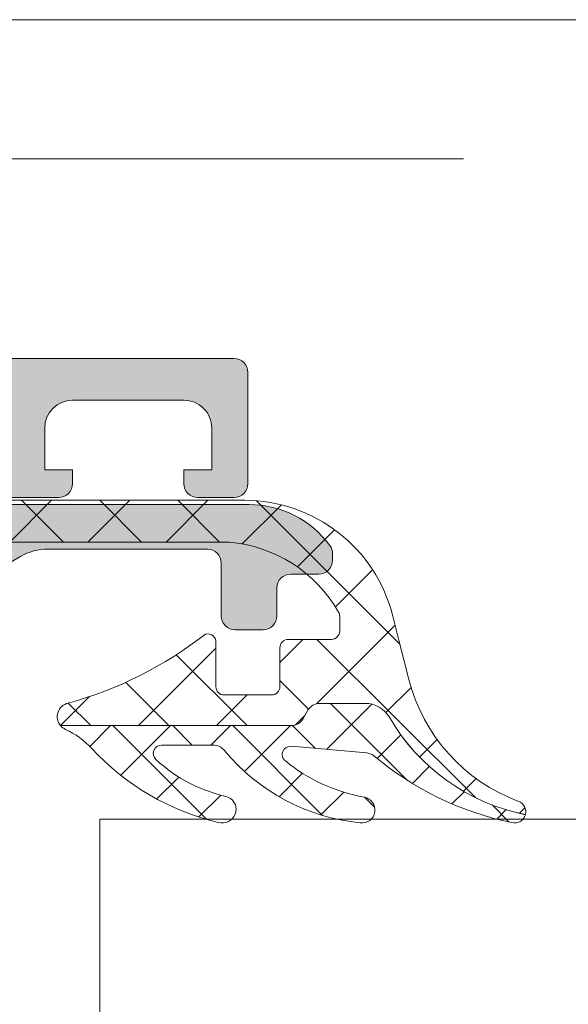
# Model space of a CAD drawing. Header units: millimetres. Extents: x 213386 to 506888, y 183055 to 450952.
# Tile 246 of 256: x 378899 to 378919, y 307937 to 307972. Entities that reach past the tile are written whole.
import ezdxf

# ---------------------------------------------------------------- set-up
doc = ezdxf.new("R2010")
doc.units = ezdxf.units.MM
doc.linetypes.add('ČÁRKOVANÁ', pattern=[19.049999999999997, 12.7, -6.35])
doc.layers.add('FASÁDA DETAILNÍ', color=255, linetype='Continuous', lineweight=0)

msp = doc.modelspace()

# ---------------------------------------------------------------- hatches: boundary and pattern name
at = {"layer": 'FASÁDA DETAILNÍ'}
h = msp.add_hatch(color=256, dxfattribs=at)
edge = h.paths.add_edge_path()
edge.add_arc((378907.1380707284, 307959.4724513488), 0.5000674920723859, 0.0077324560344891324, 89.99226754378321, ccw=False)
edge.add_line((378907.6381382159, 307959.4725188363), (378907.6381382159, 307955.4725188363))
edge.add_arc((378907.1380707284, 307955.4725863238), 0.5000674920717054, 270.0077324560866, 359.99226754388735, ccw=False)
edge.add_line((378907.1381382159, 307954.9725188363), (378905.8380893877, 307954.9725188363))
edge.add_arc((378905.8381262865, 307955.4725557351), 0.5000369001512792, 180.0042279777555, 269.99577202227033, ccw=False)
edge.add_line((378905.3380893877, 307955.4725188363), (378905.3380893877, 307955.9725188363))
edge.add_line((378905.3380893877, 307955.9725188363), (378906.3380893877, 307955.9725188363))
edge.add_line((378906.3380893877, 307955.9725188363), (378906.3380893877, 307957.4725188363))
edge.add_arc((378905.3381263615, 307957.47255581), 0.9999630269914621, 359.9978814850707, 450.0021185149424)
edge.add_line((378905.3380893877, 307958.4725188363), (378901.3380893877, 307958.4725188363))
edge.add_arc((378901.3381662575, 307957.4724419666), 1.000076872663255, 90.00440397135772, 179.9955960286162)
edge.add_line((378900.3380893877, 307957.4725188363), (378900.3380893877, 307955.9725188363))
edge.add_line((378900.3380893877, 307955.9725188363), (378901.3380893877, 307955.9725188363))
edge.add_line((378901.3380893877, 307955.9725188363), (378901.3380893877, 307955.4725188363))
edge.add_arc((378900.8381468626, 307955.4724613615), 0.4999425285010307, -90.0065868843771, 0.006586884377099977, ccw=False)
edge.add_line((378900.8380893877, 307954.9725188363), (378898.0381015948, 307954.9725188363))
edge.add_arc((378898.0381015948, 307955.4725188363), 0.5000000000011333, 180.0000000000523, 270.0000000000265, ccw=False)
edge.add_line((378897.5381015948, 307955.4725188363), (378897.5381015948, 307955.6725188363))
edge.add_arc((378898.0381015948, 307955.6725188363), 0.5000000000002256, 89.99999999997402, 179.9999999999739, ccw=False)
edge.add_line((378898.0381015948, 307956.1725188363), (378898.5381015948, 307956.1725188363))
edge.add_arc((378898.5380664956, 307956.6725539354), 0.500035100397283, 270.0040217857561, 359.9959782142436)
edge.add_line((378899.0381015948, 307956.6725188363), (378899.0381015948, 307957.4725218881))
edge.add_arc((378898.5380850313, 307957.4725053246), 0.5000165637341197, 0.001897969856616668, 89.99810203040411)
edge.add_line((378898.5381015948, 307957.9725218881), (378867.2381076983, 307957.9725218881))
edge.add_line((378867.2381076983, 307957.9725218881), (378861.1996500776, 307957.5401252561))
edge.add_arc((378861.2381061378, 307956.5409055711), 0.9999594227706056, 92.20400286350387, 179.9999999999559)
edge.add_line((378860.238146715, 307956.5409055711), (378860.238146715, 307949.8724533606))
edge.add_arc((378860.738146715, 307949.8724533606), 0.5000000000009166, 180.0000000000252, 269.9999999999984)
edge.add_line((378860.738146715, 307949.3724533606), (378861.638146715, 307949.3724533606))
edge.add_arc((378861.638146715, 307948.8724533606), 0.5000000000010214, 1.1692691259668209e-10, 90.0000000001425, ccw=False)
edge.add_line((378862.138146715, 307948.8724533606), (378862.138146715, 307947.4724518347))
edge.add_arc((378862.2169831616, 307947.2049312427), 0.278895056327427, 106.4198764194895, 181.1645893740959)
edge.add_line((378861.938145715, 307947.1992628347), (378861.938145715, 307946.7456688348))
edge.add_arc((378862.2170138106, 307946.7400081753), 0.2789255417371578, 178.8371299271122, 253.575405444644)
edge.add_line((378862.138146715, 307946.4724648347), (378862.138146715, 307944.5924538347))
edge.add_arc((378861.8381467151, 307944.5924538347), 0.3000000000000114, 270.00000000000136, 360, ccw=False)
edge.add_line((378861.8381467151, 307944.2924538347), (378860.858172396, 307944.2924538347))
edge.add_arc((378860.858172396, 307944.5924538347), 0.2999999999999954, 180.0000000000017, 270.00000000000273, ccw=False)
edge.add_line((378860.558172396, 307944.5924538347), (378860.558172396, 307947.3524518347))
edge.add_arc((378860.438172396, 307947.3524518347), 0.1200000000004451, 359.9999999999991, 450)
edge.add_line((378860.438172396, 307947.4724518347), (378856.138146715, 307947.4724518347))
edge.add_arc((378856.138146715, 307946.9724518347), 0.5000000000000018, 89.9999999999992, 179.9999999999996)
edge.add_line((378855.638146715, 307946.9724518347), (378855.638146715, 307946.2724518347))
edge.add_line((378855.638146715, 307946.2724518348), (378857.0196421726, 307943.8796315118))
edge.add_arc((378856.9000269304, 307943.8105716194), 0.1381197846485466, -90.00000000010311, 29.999999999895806, ccw=False)
edge.add_line((378856.9000269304, 307943.6724518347), (378853.138146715, 307943.6724518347))
edge.add_arc((378853.138146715, 307941.6724518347), 1.999999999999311, 90.00000000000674, 180.0000000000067)
edge.add_line((378851.138146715, 307941.6724518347), (378851.138146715, 307941.104456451))
edge.add_arc((378850.638146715, 307941.104456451), 0.5000000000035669, 325.52092823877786, 359.9999999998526, ccw=False)
edge.add_arc((378846.9286481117, 307943.6519297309), 4.999999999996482, 275.34922800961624, 325.5209282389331, ccw=False)
edge.add_arc((378847.3762664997, 307938.8105784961), 0.1381197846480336, 150.0000000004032, 277.70243749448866, ccw=False)
edge.add_line((378847.2566512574, 307938.8796383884), (378848.638146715, 307941.2724587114))
edge.add_line((378848.638146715, 307941.2724587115), (378848.638146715, 307941.9724587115))
edge.add_arc((378848.138146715, 307941.9724587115), 0.5, 360, 450)
edge.add_line((378848.138146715, 307942.4724587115), (378843.8381210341, 307942.4724587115))
edge.add_arc((378843.8381210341, 307942.3524587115), 0.1199999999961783, 90.00000000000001, 179.9999999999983)
edge.add_line((378843.7181210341, 307942.3524587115), (378843.7181210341, 307939.5924607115))
edge.add_arc((378843.418121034, 307939.5924607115), 0.2999999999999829, -90, 6.252776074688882e-13, ccw=False)
edge.add_line((378843.418121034, 307939.2924607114), (378842.438146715, 307939.2924607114))
edge.add_arc((378842.4381467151, 307939.5924607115), 0.300000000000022, 180.0000000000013, 270, ccw=False)
edge.add_line((378842.138146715, 307939.5924607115), (378842.138146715, 307941.4724717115))
edge.add_arc((378842.0592796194, 307941.740015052), 0.2789255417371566, 286.4245945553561, 361.1628700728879)
edge.add_line((378842.338147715, 307941.7456757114), (378842.338147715, 307942.1992697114))
edge.add_arc((378842.0593102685, 307942.2049381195), 0.2788950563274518, 358.8354106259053, 433.5801235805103)
edge.add_line((378842.138146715, 307942.4724587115), (378842.138146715, 307945.4725171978))
edge.add_line((378842.138146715, 307945.4725171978), (378842.8382190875, 307946.1726200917))
edge.add_line((378842.8382190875, 307946.1726200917), (378843.438225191, 307946.1726200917))
edge.add_line((378843.438225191, 307946.1726200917), (378843.438225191, 307944.5726139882))
edge.add_arc((378843.9382346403, 307944.5726234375), 0.5000094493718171, 180.0010827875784, 269.9989172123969)
edge.add_line((378843.938225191, 307944.0726139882), (378844.3336532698, 307944.0726139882))
edge.add_arc((378844.3336532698, 307944.5726139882), 0.5000000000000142, 270.0000000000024, 285.0000000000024)
edge.add_line((378844.4630627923, 307944.0896510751), (378845.8969495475, 307944.4738598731))
edge.add_arc((378845.6381305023, 307945.4397856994), 1.000000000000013, 285.0000000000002, 360.0000000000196)
edge.add_line((378846.6381305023, 307945.4397856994), (378846.6381305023, 307951.1726078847))
edge.add_line((378846.6381305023, 307951.1726078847), (378843.438225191, 307951.1726078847))
edge.add_line((378843.438225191, 307951.1726078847), (378843.438225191, 307950.3726200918))
edge.add_line((378843.438225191, 307950.3726200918), (378842.8382190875, 307950.3726200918))
edge.add_line((378842.8382190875, 307950.3726200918), (378842.138237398, 307951.5850529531))
edge.add_line((378842.138237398, 307951.5850529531), (378842.138237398, 307952.6726078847))
edge.add_line((378842.138237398, 307952.6726078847), (378857.138146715, 307952.6726078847))
edge.add_arc((378857.138146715, 307953.1726078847), 0.5000000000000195, 269.9999999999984, 360.0000000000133)
edge.add_line((378857.638146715, 307953.1726078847), (378857.638146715, 307958.9725188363))
edge.add_arc((378858.638146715, 307958.9725188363), 1, 90, 180.0000000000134, ccw=False)
edge.add_line((378858.638146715, 307959.9725188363), (378907.1381382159, 307959.9725188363))
edge = h.paths.add_edge_path(flags=16)
edge.add_line((378848.2381305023, 307950.3726200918), (378848.2381305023, 307945.9726200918))
edge.add_arc((378848.7381305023, 307945.9726200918), 0.5000000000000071, 180.0000000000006, 269.9999999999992)
edge.add_line((378848.7381305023, 307945.4726200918), (378853.1381305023, 307945.4726200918))
edge.add_arc((378853.1381305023, 307945.9726200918), 0.4999999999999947, 269.9999999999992, 360.0000000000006)
edge.add_line((378853.6381305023, 307945.9726200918), (378853.6381305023, 307950.3726200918))
edge.add_arc((378853.1381305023, 307950.3726200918), 0.5, 360, 450)
edge.add_line((378853.1381305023, 307950.8726200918), (378848.7381305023, 307950.8726200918))
edge.add_arc((378848.7381305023, 307950.3726200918), 0.4999999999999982, 90.00000000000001, 180.0000000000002)
h = msp.add_hatch(dxfattribs=at)
h.set_pattern_fill('ANSI37', color=256, scale=0.625, angle=90, style=0)
h.set_pattern_definition([(135, (397960.6382589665, 283048.1544064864), (-1.403165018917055, -1.403165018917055), []), (225, (397960.6382589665, 283048.1544064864), (1.403165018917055, -1.403165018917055), [])])
edge = h.paths.add_edge_path()
edge.add_ellipse((378906.5250535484, 307948.3519570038), major_axis=(-5.03946705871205, 0), ratio=1, start_angle=209.7917844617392, end_angle=265.0355387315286, ccw=False)
edge.add_ellipse((378910.6381380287, 307950.7067572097), major_axis=(-0.3000000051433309, 0), ratio=1, start_angle=180.0006926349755, end_angle=209.7921730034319, ccw=False)
edge.add_line((378910.9381380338, 307950.7067608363), (378910.9381410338, 307950.1724768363))
edge.add_ellipse((378910.6381412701, 307950.1724756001), major_axis=(-0.2999997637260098, 0), ratio=1, start_angle=89.99995487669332, end_angle=180.0002360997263, ccw=False)
edge.add_line((378910.6381410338, 307949.8724758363), (378909.0881440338, 307949.8724758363))
edge.add_ellipse((378909.088151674, 307949.5724651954), major_axis=(-0.3000106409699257, 0), ratio=1, start_angle=270.0014591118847, end_angle=359.9956760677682)
edge.add_line((378908.7881410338, 307949.5724878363), (378908.7881300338, 307948.1725058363))
edge.add_ellipse((378908.4881401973, 307948.1725086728), major_axis=(-0.299989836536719, 0), ratio=1, start_angle=90.00035075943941, end_angle=179.9994582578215, ccw=False)
edge.add_line((378908.4881420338, 307947.8725188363), (378906.7881300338, 307947.8725188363))
edge.add_ellipse((378906.788137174, 307948.1725289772), major_axis=(-0.3000101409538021, 0), ratio=1, start_angle=0.004419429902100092, end_angle=89.99863637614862, ccw=False)
edge.add_line((378906.4881270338, 307948.1725058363), (378906.4881380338, 307949.7363368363))
edge.add_ellipse((378906.1869789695, 307949.7691938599), major_axis=(-0.3029461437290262, 0), ratio=1, start_angle=173.7735490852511, end_angle=283.4835773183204)
edge.add_ellipse((378897.4820558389, 307961.0851581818), major_axis=(-14.00076634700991, 0), ratio=1, start_angle=105.3017322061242, end_angle=128.07562007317, ccw=False)
edge.add_ellipse((378901.2887694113, 307947.0929204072), major_axis=(-0.5004721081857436, 0), ratio=1, start_angle=-77.08239147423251, end_angle=39.80663436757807)
edge.add_line((378900.9043020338, 307946.7725188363), (378909.1875810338, 307946.7725188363))
edge.add_ellipse((378909.1875805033, 307947.2725185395), major_axis=(-0.4999997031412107, 0), ratio=1, start_angle=90.00006078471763, end_angle=150.0000196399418)
edge.add_line((378909.6205930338, 307947.0225188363), (378909.7937990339, 307947.3225188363))
edge.add_ellipse((378910.2268115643, 307947.0725191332), major_axis=(-0.4999997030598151, 0), ratio=1, start_angle=270.00006079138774, end_angle=330.0000196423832, ccw=False)
edge.add_line((378910.2268110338, 307947.5725188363), (378911.8561590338, 307947.5725188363))
edge.add_ellipse((378911.856159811, 307946.5725194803), major_axis=(-0.9999993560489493, 0), ratio=1, start_angle=210.050338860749, end_angle=270.0000445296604, ccw=False)
edge.add_ellipse((378919.0405405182, 307950.7288462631), major_axis=(-7.30002344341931, 0), ratio=1, start_angle=30.05035458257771, end_angle=78.71444631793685)
edge.add_ellipse((378917.2253084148, 307943.6725092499), major_axis=(-0.3999905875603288, 0), ratio=1, start_angle=165.1470247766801, end_angle=249.4981705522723)
edge.add_ellipse((378919.5993753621, 307950.0216073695), major_axis=(-6.378448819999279, 0), ratio=1, start_angle=14.452597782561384, end_angle=69.49812542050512, ccw=False)
edge.add_line((378913.4227760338, 307948.4296808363), (378913.0591890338, 307949.8403878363))
edge.add_line((378913.0591890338, 307949.8403878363), (378912.8490760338, 307950.7030888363))
edge.add_ellipse((378907.5124533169, 307949.3725238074), major_axis=(-5.499995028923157, 0), ratio=1, start_angle=193.9999549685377, end_angle=270.0000342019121)
edge.add_line((378907.5124500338, 307954.8725188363), (378895.0944220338, 307954.8725188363))
edge.add_line((378895.0944220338, 307954.8725188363), (378893.7313650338, 307954.5848998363))
edge.add_ellipse((378893.6281324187, 307955.074126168), major_axis=(-0.499999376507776, 0), ratio=1, start_angle=40.28375159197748, end_angle=101.91530076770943, ccw=False)
edge.add_line((378893.2467070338, 307954.7508398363), (378891.6730960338, 307956.6074478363))
edge.add_ellipse((378891.1009570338, 307956.1225183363), major_axis=(-0.749999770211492, 0), ratio=1, start_angle=-139.7162938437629, end_angle=40.28370615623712)
edge.add_line((378890.5288180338, 307955.6375888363), (378892.4881040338, 307953.3259448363))
edge.add_ellipse((378893.2509556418, 307953.9725169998), major_axis=(-0.9999990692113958, 0), ratio=1, start_angle=40.28369868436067, end_angle=101.9152478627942)
edge.add_line((378893.4574200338, 307952.9940638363), (378895.2509570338, 307953.3725188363))
edge.add_line((378895.2509570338, 307953.3725188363), (378906.9611580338, 307953.3725188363))
h = msp.add_hatch(color=256, dxfattribs=at)
edge = h.paths.add_edge_path()
edge.add_line((378893.1381380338, 307952.3185188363), (378893.5113430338, 307952.0185188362))
edge.add_line((378893.5113430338, 307952.0185188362), (378897.4845480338, 307952.0185188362))
edge.add_ellipse((378897.4845464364, 307954.0185260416), major_axis=(-2.000007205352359, 0), ratio=1, start_angle=90.00004576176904, end_angle=119.9999336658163)
edge.add_line((378898.4845480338, 307952.2864678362), (378899.4616000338, 307952.8505698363))
edge.add_ellipse((378900.4616016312, 307951.1185116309), major_axis=(-2.000007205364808, 0), ratio=1, start_angle=270.00004576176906, end_angle=299.9999336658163, ccw=False)
edge.add_line((378900.4616000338, 307953.1185188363), (378906.1814340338, 307953.1185188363))
edge.add_ellipse((378906.1814344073, 307952.6185192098), major_axis=(-0.4999996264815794, 0), ratio=1, start_angle=179.9999571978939, end_angle=270.0000428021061, ccw=False)
edge.add_line((378906.6814340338, 307952.6185188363), (378906.6814340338, 307950.7185188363))
edge.add_ellipse((378907.1811760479, 307950.7182608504), major_axis=(-0.499742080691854, 0), ratio=1, start_angle=-0.02957826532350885, end_angle=90.02957826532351)
edge.add_line((378907.1814340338, 307950.2185188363), (378908.1814340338, 307950.2185188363))
edge.add_ellipse((378908.1816920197, 307950.7182608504), major_axis=(-0.499742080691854, 0), ratio=1, start_angle=89.97042173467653, end_angle=180.0295782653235)
edge.add_line((378908.6814340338, 307950.7185188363), (378908.6814340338, 307951.7185188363))
edge.add_ellipse((378909.1811734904, 307951.7187793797), major_axis=(-0.4997395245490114, 0), ratio=1, start_angle=-90.02987163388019, end_angle=0.029871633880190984, ccw=False)
edge.add_line((378909.1814340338, 307952.2185188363), (378910.1814340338, 307952.2185188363))
edge.add_ellipse((378910.1816879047, 307952.7182669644), major_axis=(-0.4997481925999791, 0), ratio=1, start_angle=89.97089387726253, end_angle=180.0288769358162)
edge.add_line((378910.6814360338, 307952.7185188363), (378910.6814360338, 307952.9515498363))
edge.add_ellipse((378910.1814368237, 307952.951550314), major_axis=(-0.4999992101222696, 0), ratio=1, start_angle=179.9999452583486, end_angle=216.2493129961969)
edge.add_ellipse((378907.6814334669, 307951.1185124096), major_axis=(-3.600006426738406, 0), ratio=1, start_angle=216.2493860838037, end_angle=269.9999591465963)
edge.add_line((378907.6814360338, 307954.7185188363), (378897.7381380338, 307954.7185188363))
edge.add_ellipse((378897.7381378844, 307954.5185189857), major_axis=(-0.1999998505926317, 0), ratio=1, start_angle=-90.00004278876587, end_angle=4.282211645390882e-05)
edge.add_line((378897.5381380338, 307954.5185188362), (378897.5381380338, 307953.8012978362))
edge.add_line((378897.5381380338, 307953.8012978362), (378897.6790990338, 307953.6603988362))
edge.add_ellipse((378897.5381376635, 307953.5185188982), major_axis=(-0.2000000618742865, 0), ratio=1, start_angle=90.00010608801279, end_angle=225.1860756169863, ccw=False)
edge.add_line((378897.5381380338, 307953.3185188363), (378895.6385690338, 307953.3185188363))
edge.add_line((378895.6385690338, 307953.3185188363), (378891.5599210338, 307953.0042008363))
edge.add_ellipse((378891.6381385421, 307952.510356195), major_axis=(-0.5000005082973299, 0), ratio=1, start_angle=279.0000227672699, end_angle=359.9999265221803)
edge.add_line((378891.1381380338, 307952.5103568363), (378891.1381380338, 307952.3185188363))
edge.add_ellipse((378891.6381376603, 307952.3185184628), major_axis=(-0.4999996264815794, 0), ratio=1, start_angle=-4.280210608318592e-05, end_angle=90.00004280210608)
edge.add_line((378891.6381380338, 307951.8185188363), (378891.7381380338, 307951.8185188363))
edge.add_ellipse((378891.7381381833, 307952.0185186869), major_axis=(-0.1999998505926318, 0), ratio=1, start_angle=89.9999571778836, end_angle=180.0000427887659)
edge.add_line((378891.9381380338, 307952.0185188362), (378891.9381380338, 307952.3185188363))
edge.add_line((378891.9381380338, 307952.3185188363), (378893.1381380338, 307952.3185188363))
h = msp.add_hatch(dxfattribs=at)
h.set_pattern_fill('ANSI37', color=256, scale=0.48, angle=90, style=0)
h.set_pattern_definition([(135, (397960.6382589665, 283048.1544064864), (-1.077630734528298, -1.077630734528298), []), (225, (397960.6382589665, 283048.1544064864), (1.077630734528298, -1.077630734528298), [])])
edge = h.paths.add_edge_path()
edge.add_arc((378906.3992514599, 307945.5715195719), 0.4999992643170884, 39.40733718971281, 89.99993423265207)
edge.add_line((378906.3992520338, 307946.0715188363), (378904.5371550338, 307946.0715188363))
edge.add_arc((378904.5371553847, 307945.7715186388), 0.3000001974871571, 90.00006701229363, 227.3578430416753)
edge.add_arc((378908.1045701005, 307949.645313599), 5.56618811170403, 227.357738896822, 257.8089673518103)
edge.add_arc((378906.7212761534, 307943.7612373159), 0.4897187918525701, -107.0139722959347, 64.88275715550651, ccw=False)
edge.add_arc((378908.6671674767, 307952.100995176), 9.052420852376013, 222.7933211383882, 256.65656128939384, ccw=False)
edge.add_arc((378899.8229907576, 307943.9131149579), 2.999999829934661, 42.79328687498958, 65.24509699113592)
edge.add_arc((378901.2887729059, 307947.0919210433), 0.5004751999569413, 219.8064341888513, 245.24482424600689, ccw=False)
edge.add_line((378900.9043020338, 307946.7715188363), (378909.1875810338, 307946.7715188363))
edge.add_arc((378909.1875805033, 307947.2715185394), 0.4999997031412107, 270.0000607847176, 330.0000196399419)
edge.add_line((378909.6205930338, 307947.0215188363), (378909.7937990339, 307947.3215188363))
edge.add_arc((378910.2268115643, 307947.0715191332), 0.4999997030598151, 90.0000607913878, 150.0000196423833, ccw=False)
edge.add_line((378910.2268110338, 307947.5715188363), (378911.8561590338, 307947.5715188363))
edge.add_arc((378911.856159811, 307946.5715194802), 0.999999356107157, 30.05033886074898, 90.00004452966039, ccw=False)
edge.add_arc((378919.0405405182, 307950.727846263), 7.30002344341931, 210.0503545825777, 258.7144463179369)
edge.add_arc((378917.2253079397, 307943.6715091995), 0.3999910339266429, 254.9987234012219, 345.1470491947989, ccw=False)
edge.add_arc((378919.3520284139, 307954.1910132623), 11.13157184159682, 229.4130387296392, 258.4423422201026, ccw=False)
edge.add_line((378912.1098120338, 307945.7374818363), (378911.9175950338, 307945.7951828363))
edge.add_line((378911.9175950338, 307945.7951828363), (378909.2003880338, 307946.0330208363))
edge.add_arc((378909.1742290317, 307945.7341635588), 0.2999999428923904, 84.99764491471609, 230.9690488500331)
edge.add_arc((378912.9684010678, 307950.414389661), 6.324969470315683, 230.9689666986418, 259.5200292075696)
edge.add_arc((378911.739523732, 307943.7365538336), 0.4650353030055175, -97.52813710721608, 80.29202625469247, ccw=False)
edge.add_arc((378912.3890225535, 307950.4928861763), 7.252239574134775, 219.4075108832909, 264.3783283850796, ccw=False)

# ---------------------------------------------------------------- linework, layer by layer
for p, q in [((378858.638146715, 307959.9725188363), (378907.1381382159, 307959.9725188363)), ((378907.6381382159, 307959.4725188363), (378907.6381382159, 307955.4725188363)), ((378905.3380893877, 307958.4725188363), (378901.3380893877, 307958.4725188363)), ((378900.3380893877, 307957.4725188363), (378900.3380893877, 307955.9725188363)), ((378906.3380893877, 307955.9725188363), (378906.3380893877, 307957.4725188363)), ((378900.3380893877, 307955.9725188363), (378901.3380893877, 307955.9725188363)), ((378901.3380893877, 307955.9725188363), (378901.3380893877, 307955.4725188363)), ((378905.3380893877, 307955.4725188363), (378905.3380893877, 307955.9725188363)), ((378905.3380893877, 307955.9725188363), (378906.3380893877, 307955.9725188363)), ((378900.8380893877, 307954.9725188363), (378898.0381015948, 307954.9725188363)), ((378907.1381382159, 307954.9725188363), (378905.8380893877, 307954.9725188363))]:
    msp.add_line(p, q, dxfattribs=at)
for points in [[(399616.6382373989, 284292.1544280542), (373036.6382373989, 284292.1544280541), (373036.6382373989, 307972.1544280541), (399616.6382373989, 307972.1544280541)], [(378983.2835165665, 307943.4084306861), (379370.9742934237, 307943.4084306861), (379370.9742934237, 307899.4084306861), (378983.2835165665, 307899.4084306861), (378902.3126377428, 307899.4084306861), (378902.3126377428, 307943.4084306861)]]:
    msp.add_lwpolyline(points, close=True, dxfattribs=at)
at = {"layer": 'FASÁDA DETAILNÍ', "linetype": 'ČÁRKOVANÁ', "ltscale": 5}
msp.add_lwpolyline([(399611.6382373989, 284297.1544280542), (373041.6382373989, 284297.1544280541), (373041.6382373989, 307967.1544280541), (399611.6382373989, 307967.1544280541)], close=True, dxfattribs=at)
at = {"layer": 'FASÁDA DETAILNÍ', "extrusion": (0, 0, -1)}
for points in [[(-378895.2509570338, 307953.3725188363), (-378906.9611580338, 307953.3725188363), (-378906.9611580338, 307953.3725188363, 0.245826), (-378910.8984880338, 307950.8558138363, 0.130727), (-378910.9381380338, 307950.7067608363), (-378910.9381410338, 307950.1724768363), (-378910.9381410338, 307950.1724768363, 0.414215), (-378910.6381410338, 307949.8724758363), (-378909.0881440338, 307949.8724758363), (-378909.0881440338, 307949.8724758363, -0.414184), (-378908.7881410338, 307949.5724878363), (-378908.7881300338, 307948.1725058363), (-378908.7881300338, 307948.1725058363, 0.414209), (-378908.4881420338, 307947.8725188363), (-378906.7881300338, 307947.8725188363), (-378906.7881300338, 307947.8725188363, 0.414184), (-378906.4881270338, 307948.1725058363), (-378906.4881380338, 307949.7363368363), (-378906.4881380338, 307949.7363368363, -0.51896), (-378906.1163420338, 307950.0637898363, 0.0996982), (-378901.1768890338, 307947.5807268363, -0.559391), (-378900.9043020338, 307946.7725188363), (-378909.1875810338, 307946.7725188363), (-378909.1875810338, 307946.7725188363, -0.267949), (-378909.6205930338, 307947.0225188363), (-378909.7937990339, 307947.3225188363), (-378909.7937990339, 307947.3225188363, 0.267949), (-378910.2268110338, 307947.5725188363), (-378911.8561590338, 307947.5725188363), (-378911.8561590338, 307947.5725188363, 0.267714), (-378912.7217450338, 307947.0732798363, -0.215587), (-378917.6119340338, 307943.5699758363, -0.385623), (-378917.3654000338, 307944.0471648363, 0.244909), (-378913.4227760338, 307948.4296808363), (-378913.0591890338, 307949.8403878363), (-378912.8490760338, 307950.7030888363), (-378912.8490760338, 307950.7030888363, -0.344328), (-378907.5124500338, 307954.8725188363), (-378895.0944220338, 307954.8725188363)], [(-378898.4845480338, 307952.2864678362), (-378899.4616000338, 307952.8505698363), (-378899.4616000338, 307952.8505698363, 0.131652), (-378900.4616000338, 307953.1185188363), (-378906.1814340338, 307953.1185188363), (-378906.1814340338, 307953.1185188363, 0.414214), (-378906.6814340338, 307952.6185188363), (-378906.6814340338, 307950.7185188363), (-378906.6814340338, 307950.7185188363, -0.414516), (-378907.1814340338, 307950.2185188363), (-378908.1814340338, 307950.2185188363), (-378908.1814340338, 307950.2185188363, -0.414516), (-378908.6814340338, 307950.7185188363), (-378908.6814340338, 307951.7185188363), (-378908.6814340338, 307951.7185188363, 0.414519), (-378909.1814340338, 307952.2185188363), (-378910.1814340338, 307952.2185188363), (-378910.1814340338, 307952.2185188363, -0.41451), (-378910.6814360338, 307952.7185188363), (-378910.6814360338, 307952.9515498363), (-378910.6814360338, 307952.9515498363, -0.1595), (-378910.5846620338, 307953.2471998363, -0.238928), (-378907.6814360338, 307954.7185188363), (-378897.7381380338, 307954.7185188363)]]:
    msp.add_lwpolyline(points, format="xyb", dxfattribs=at)
at = {"layer": 'FASÁDA DETAILNÍ'}
msp.add_lwpolyline([(378906.7855770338, 307945.8889338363, 0.224409), (378906.3992520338, 307946.0715188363), (378904.5371550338, 307946.0715188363), (378904.5371550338, 307946.0715188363, 0.683163), (378904.3339300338, 307945.5508388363, 0.133656), (378906.9291480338, 307944.2046488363, -0.931673), (378906.5779820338, 307943.2929518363, -0.148841), (378902.0244190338, 307945.9511808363, 0.0982791), (378901.0792030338, 307946.6374368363, -0.111454), (378900.9043020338, 307946.7715188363), (378909.1875810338, 307946.7715188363), (378909.1875810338, 307946.7715188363, 0.267949), (378909.6205930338, 307947.0215188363), (378909.7937990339, 307947.3215188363), (378909.7937990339, 307947.3215188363, -0.267949), (378910.2268110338, 307947.5715188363), (378911.8561590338, 307947.5715188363), (378911.8561590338, 307947.5715188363, -0.267714), (378912.7217450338, 307947.0722798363, 0.215587), (378917.6119340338, 307943.5689758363, -0.414972), (378917.1217740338, 307943.2851498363, -0.127346), (378912.1098120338, 307945.7374818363), (378911.9175950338, 307945.7951828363), (378909.2003880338, 307946.0330208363), (378909.2003880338, 307946.0330208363, 0.739768), (378908.9853070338, 307945.5011218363, 0.125226), (378911.8179410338, 307944.1949298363, -0.981156), (378911.6785980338, 307943.2755268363, -0.19878), (378906.7855770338, 307945.8889338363)], format="xyb", close=True, dxfattribs=at)
for centre, radius, start, end in [((378907.1380707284, 307959.4724513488), 0.5000674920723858, 0.007732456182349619, 89.99226754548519), ((378901.3381662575, 307957.4724419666), 1.000076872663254, 90.004403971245, 179.995596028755), ((378905.3381263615, 307957.47255581), 0.999963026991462, 359.9978814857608, 90.00211851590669), ((378900.8381468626, 307955.4724613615), 0.4999425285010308, 269.9934131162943, 0.006586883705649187), ((378905.8381262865, 307955.4725557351), 0.5000369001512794, 180.0042279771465, 269.9957720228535), ((378907.1380707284, 307955.4725863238), 0.5000674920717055, 270.0077324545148, 359.9922675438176)]:
    msp.add_arc(centre, radius, start, end, dxfattribs=at)

doc.saveas('drawing.dxf')
